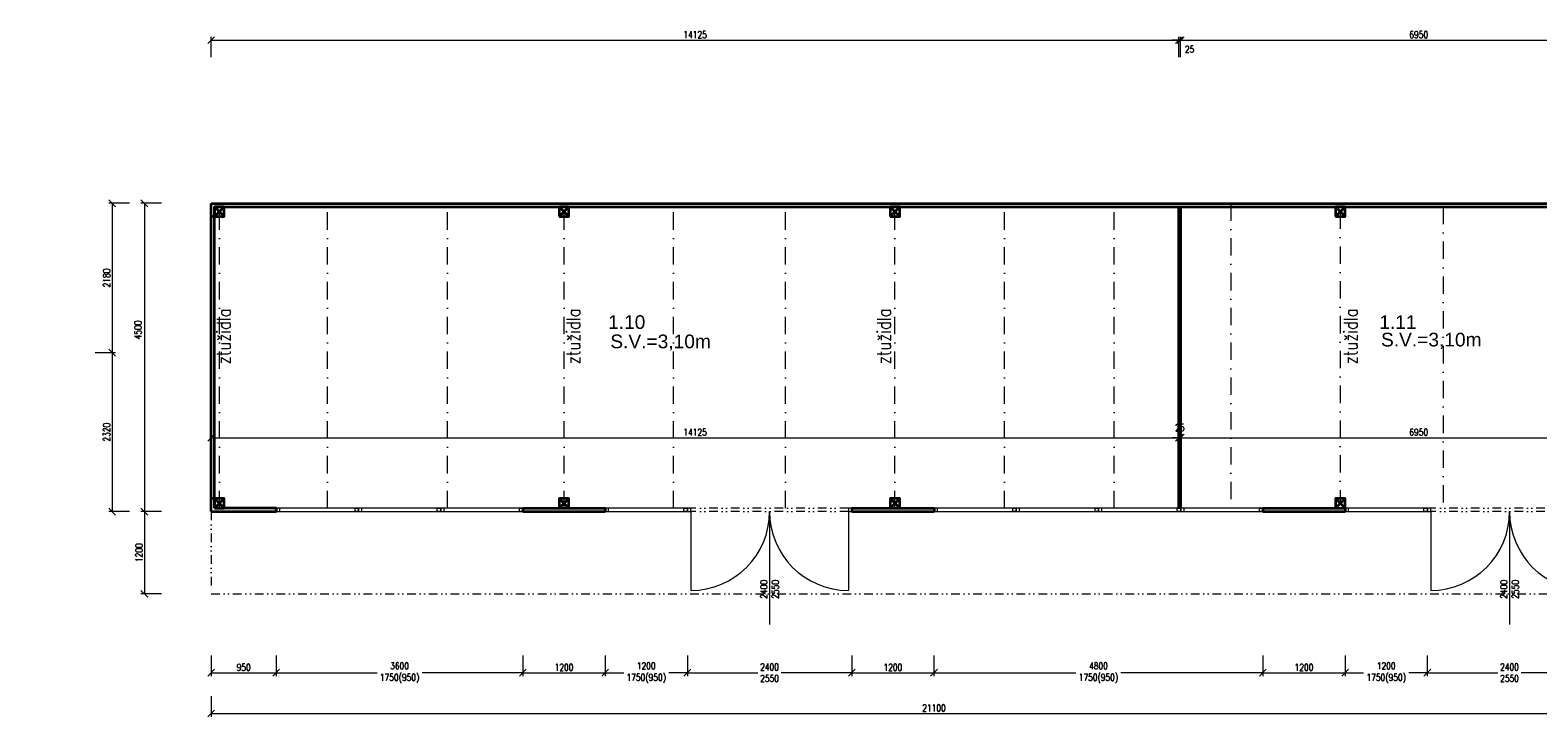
# Model space of a CAD drawing. Header units: millimetres. Extents: x -485339 to 286898, y -1189934 to 1602269.
# Tile 97 of 230: x 16173 to 38178, y -1099931 to -1089907. Entities that reach past the tile are written whole.
import ezdxf

# ---------------------------------------------------------------- set-up
doc = ezdxf.new("R2010")
doc.units = ezdxf.units.MM
doc.header["$LTSCALE"] = 10
doc.linetypes.add('DASHDOT', pattern=[25.4, 12.7, -6.35, 0, -6.35])
doc.linetypes.add('DĚLICÍ2', pattern=[15.875, 6.35, -3.175, 0, -3.175, 0, -3.175])
doc.layers.get('Defpoints').update_dxf_attribs({"lineweight": 0})
for name, color, linetype, lineweight in [('St__otvory_dveře', 40, 'Continuous', 18), ('St_kóty', 132, 'Continuous', 18), ('St_otvory_okna', 40, 'Continuous', 18), ('St_plocha_místnosti', 250, 'Continuous', 18), ('St_popis_otvory', 40, 'Continuous', 18), ('St_sloupy_opláštění_půdorys', 25, 'Continuous', 35), ('St_čáry_nad', 250, 'DĚLICÍ2', 18), ('St_čáry_obrys', 5, 'Continuous', 35), ('St_čáry_osy', 250, 'DASHDOT', 18), ('St_čáry_plné', 250, 'Continuous', 18)]:
    doc.layers.add(name, color=color, linetype=linetype, lineweight=lineweight)
doc.styles.add('Andy', font='arial.ttf')
doc.styles.get("Standard").update_dxf_attribs({"font": 'simplex.shx', "width": 0.8})
doc.dimstyles.new('stavebníM50 vnitřní', dxfattribs={"dimtxt": 100, "dimasz": 100, "dimexe": 50, "dimexo": 100, "dimgap": 30, "dimtad": 1, "dimdec": 0, "dimtxsty": 'Standard', "dimblk": 'OBLIQUE', "dimcen": 2.5, "dimclrd": 256, "dimclre": 256, "dimclrt": 256, "dimadec": 0, "dimazin": 0, "dimtfac": 1, "dimtdec": 0, "dimtmove": 2, "dimatfit": 2, "dimldrblk": 'OBLIQUE', "dimfxl": 250, "dimfxlon": 1, "dimlwd": -1, "dimlwe": -1, "dimarcsym": 0})

# ---------------------------------------------------------------- blocks, each defined once
blk = doc.blocks.new('G$C325A9F68')
at = {"layer": 'St_otvory_okna', "ltscale": 2}
for points in [[(0, 0), (1200, 0), (1200, 50), (0, 50)], [(0, 0), (50, 0), (50, 50), (0, 50)], [(1200, 0), (1150, 0), (1150, 50), (1200, 50)]]:
    blk.add_lwpolyline(points, close=True, dxfattribs=at)
blk = doc.blocks.new('G$C19647512')
at = {"layer": 'St__otvory_dveře', "ltscale": 2}
for points in [[(0, -50), (50, -50), (50, 0), (0, 0)], [(2350, -50), (2400, -50), (2400, 0), (2350, 0)]]:
    blk.add_lwpolyline(points, close=True, dxfattribs=at)
at = {"layer": 'St__otvory_dveře', "linetype": 'DĚLICÍ2', "ltscale": 2}
for points in [[(2350, 0), (50, 0)], [(2350, -50), (50, -50)]]:
    blk.add_lwpolyline(points, dxfattribs=at)
at = {"layer": 'St__otvory_dveře', "ltscale": 2}
for points in [[(50, -50), (50, -1200)], [(2350, -50), (2350, -1200)]]:
    blk.add_lwpolyline(points, dxfattribs=at)
for centre, start, end in [((50, -50), 270, 0), ((2350, -50), 180, 270)]:
    blk.add_arc(centre, 1150, start, end, dxfattribs=at)
blk = doc.blocks.new('G$C2F820337')
at = {"layer": 'St_sloupy_opláštění_půdorys', "ltscale": 2}
blk.add_lwpolyline([(-70, -70), (70, -70), (70, 70), (-70, 70)], close=True, dxfattribs=at)
for points in [[(-70, 70), (70, -70)], [(70, 70), (-70, -70)]]:
    blk.add_lwpolyline(points, dxfattribs=at)
blk = doc.blocks.new('_OBLIQUE')
at = {"color": 0, "linetype": 'ByBlock'}
blk.add_line((-0.5, -0.5), (0.5, 0.5), dxfattribs=at)
blk = doc.blocks.new('*D5953')
at = {"layer": 'Defpoints', "color": 0}
for p in [(32940, -1090053), (18815, -1091160), (32940, -1091210)]:
    blk.add_point(p, dxfattribs=at)
at = {"layer": 'St_kóty'}
for p, q in [((18815, -1090303), (18815, -1090003)), ((18815, -1090053), (32940, -1090053)), ((32940, -1090303), (32940, -1090003))]:
    blk.add_line(p, q, dxfattribs=at)
at = {"layer": 'St_kóty', "linetype": 'ByBlock', "xscale": 100, "yscale": 100, "zscale": 100, "rotation": 180}
blk.add_blockref('_OBLIQUE', (18815, -1090053), dxfattribs=at)
at = {"layer": 'St_kóty', "linetype": 'ByBlock', "xscale": 100, "yscale": 100, "zscale": 100}
blk.add_blockref('_OBLIQUE', (32940, -1090053), dxfattribs=at)
at = {"layer": 'St_kóty', "insert": (25878, -1089973), "char_height": 100, "attachment_point": 5}
blk.add_mtext('14125', dxfattribs=at)
blk = doc.blocks.new('*D5954')
at = {"layer": 'Defpoints', "color": 0}
for p in [(32965, -1090053), (32940, -1091210), (32965, -1091210)]:
    blk.add_point(p, dxfattribs=at)
at = {"layer": 'St_kóty'}
for p, q in [((32940, -1090053), (32840, -1090053)), ((32940, -1090303), (32940, -1090003)), ((32940, -1090053), (32965, -1090053)), ((32965, -1090303), (32965, -1090003)), ((32965, -1090053), (33065, -1090053))]:
    blk.add_line(p, q, dxfattribs=at)
at = {"layer": 'St_kóty', "linetype": 'ByBlock', "xscale": 100, "yscale": 100, "zscale": 100}
blk.add_blockref('_OBLIQUE', (32940, -1090053), dxfattribs=at)
at = {"layer": 'St_kóty', "linetype": 'ByBlock', "xscale": 100, "yscale": 100, "zscale": 100, "rotation": 180}
blk.add_blockref('_OBLIQUE', (32965, -1090053), dxfattribs=at)
at = {"layer": 'St_kóty', "insert": (33095, -1090186), "char_height": 100, "attachment_point": 5}
blk.add_mtext('25', dxfattribs=at)
blk = doc.blocks.new('*D5955')
at = {"layer": 'Defpoints', "color": 0}
for p in [(39915, -1090053), (32965, -1091210), (39915, -1091160)]:
    blk.add_point(p, dxfattribs=at)
at = {"layer": 'St_kóty'}
for p, q in [((32965, -1090303), (32965, -1090003)), ((32965, -1090053), (39915, -1090053)), ((39915, -1090303), (39915, -1090003))]:
    blk.add_line(p, q, dxfattribs=at)
at = {"layer": 'St_kóty', "linetype": 'ByBlock', "xscale": 100, "yscale": 100, "zscale": 100, "rotation": 180}
blk.add_blockref('_OBLIQUE', (32965, -1090053), dxfattribs=at)
at = {"layer": 'St_kóty', "linetype": 'ByBlock', "xscale": 100, "yscale": 100, "zscale": 100}
blk.add_blockref('_OBLIQUE', (39915, -1090053), dxfattribs=at)
at = {"layer": 'St_kóty', "insert": (36440, -1089973), "char_height": 100, "attachment_point": 5}
blk.add_mtext('6950', dxfattribs=at)
blk = doc.blocks.new('*D5956')
at = {"layer": 'Defpoints', "color": 0}
for p in [(18815, -1092435), (17841, -1096935), (18815, -1096935)]:
    blk.add_point(p, dxfattribs=at)
at = {"layer": 'St_kóty'}
for p, q in [((18091, -1092435), (17791, -1092435)), ((17841, -1092435), (17841, -1096935)), ((18091, -1096935), (17791, -1096935))]:
    blk.add_line(p, q, dxfattribs=at)
at = {"layer": 'St_kóty', "linetype": 'ByBlock', "xscale": 100, "yscale": 100, "zscale": 100}
for p, rotation in [((17841, -1092435), 90), ((17841, -1096935), 270)]:
    blk.add_blockref('_OBLIQUE', p, dxfattribs=dict(at, rotation=rotation))
at = {"layer": 'St_kóty', "insert": (17748, -1094284), "char_height": 100, "attachment_point": 5, "rotation": 90}
blk.add_mtext('4500', dxfattribs=at)
blk = doc.blocks.new('*D5957')
at = {"layer": 'Defpoints', "color": 0}
for p in [(18815, -1092435), (16555, -1094615), (17371, -1094615)]:
    blk.add_point(p, dxfattribs=at)
at = {"layer": 'St_kóty'}
for p, q in [((17621, -1092435), (17321, -1092435)), ((17371, -1092435), (17371, -1094615)), ((17121, -1094615), (17421, -1094615))]:
    blk.add_line(p, q, dxfattribs=at)
at = {"layer": 'St_kóty', "linetype": 'ByBlock', "xscale": 100, "yscale": 100, "zscale": 100}
for p, rotation in [((17371, -1092435), 90), ((17371, -1094615), 270)]:
    blk.add_blockref('_OBLIQUE', p, dxfattribs=dict(at, rotation=rotation))
at = {"layer": 'St_kóty', "insert": (17291, -1093525), "char_height": 100, "attachment_point": 5, "rotation": 90}
blk.add_mtext('2180', dxfattribs=at)
blk = doc.blocks.new('*D5958')
at = {"layer": 'Defpoints', "color": 0}
for p in [(16555, -1094615), (17371, -1096935), (18815, -1096935)]:
    blk.add_point(p, dxfattribs=at)
at = {"layer": 'St_kóty'}
for p, q in [((17121, -1094615), (17421, -1094615)), ((17371, -1094615), (17371, -1096935)), ((17621, -1096935), (17321, -1096935))]:
    blk.add_line(p, q, dxfattribs=at)
at = {"layer": 'St_kóty', "linetype": 'ByBlock', "xscale": 100, "yscale": 100, "zscale": 100}
for p, rotation in [((17371, -1094615), 90), ((17371, -1096935), 270)]:
    blk.add_blockref('_OBLIQUE', p, dxfattribs=dict(at, rotation=rotation))
at = {"layer": 'St_kóty', "insert": (17291, -1095775), "char_height": 100, "attachment_point": 5, "rotation": 90}
blk.add_mtext('2320', dxfattribs=at)
blk = doc.blocks.new('*D5959')
at = {"layer": 'Defpoints', "color": 0}
for p in [(18815, -1096935), (19765, -1096935), (19765, -1099287)]:
    blk.add_point(p, dxfattribs=at)
at = {"layer": 'St_kóty'}
for p, q in [((18815, -1099037), (18815, -1099337)), ((19765, -1099037), (19765, -1099337)), ((18815, -1099287), (19765, -1099287))]:
    blk.add_line(p, q, dxfattribs=at)
at = {"layer": 'St_kóty', "linetype": 'ByBlock', "xscale": 100, "yscale": 100, "zscale": 100, "rotation": 180}
blk.add_blockref('_OBLIQUE', (18815, -1099287), dxfattribs=at)
at = {"layer": 'St_kóty', "linetype": 'ByBlock', "xscale": 100, "yscale": 100, "zscale": 100}
blk.add_blockref('_OBLIQUE', (19765, -1099287), dxfattribs=at)
at = {"layer": 'St_kóty', "insert": (19290, -1099207), "char_height": 100, "attachment_point": 5}
blk.add_mtext('950', dxfattribs=at)
blk = doc.blocks.new('*D5960')
at = {"layer": 'Defpoints', "color": 0}
for p in [(23365, -1096910), (19765, -1096935), (23365, -1099287)]:
    blk.add_point(p, dxfattribs=at)
at = {"layer": 'St_kóty'}
for p, q in [((19765, -1099037), (19765, -1099337)), ((23365, -1099037), (23365, -1099337)), ((19765, -1099287), (21236, -1099287)), ((23365, -1099287), (21894, -1099287))]:
    blk.add_line(p, q, dxfattribs=at)
at = {"layer": 'St_kóty', "linetype": 'ByBlock', "xscale": 100, "yscale": 100, "zscale": 100, "rotation": 180}
blk.add_blockref('_OBLIQUE', (19765, -1099287), dxfattribs=at)
at = {"layer": 'St_kóty', "linetype": 'ByBlock', "xscale": 100, "yscale": 100, "zscale": 100}
blk.add_blockref('_OBLIQUE', (23365, -1099287), dxfattribs=at)
at = {"layer": 'St_kóty', "insert": (21565, -1099287), "char_height": 100, "attachment_point": 5}
blk.add_mtext('3600\\P1750(950)', dxfattribs=at)
blk = doc.blocks.new('*D5961')
at = {"layer": 'Defpoints', "color": 0}
for p in [(23365, -1096910), (24565, -1096935), (24565, -1099287)]:
    blk.add_point(p, dxfattribs=at)
at = {"layer": 'St_kóty'}
for p, q in [((23365, -1099037), (23365, -1099337)), ((24565, -1099037), (24565, -1099337)), ((23365, -1099287), (24565, -1099287))]:
    blk.add_line(p, q, dxfattribs=at)
at = {"layer": 'St_kóty', "linetype": 'ByBlock', "xscale": 100, "yscale": 100, "zscale": 100, "rotation": 180}
blk.add_blockref('_OBLIQUE', (23365, -1099287), dxfattribs=at)
at = {"layer": 'St_kóty', "linetype": 'ByBlock', "xscale": 100, "yscale": 100, "zscale": 100}
blk.add_blockref('_OBLIQUE', (24565, -1099287), dxfattribs=at)
at = {"layer": 'St_kóty', "insert": (23965, -1099207), "char_height": 100, "attachment_point": 5}
blk.add_mtext('1200', dxfattribs=at)
blk = doc.blocks.new('*D5962')
at = {"layer": 'Defpoints', "color": 0}
for p in [(25765, -1096910), (24565, -1096935), (25765, -1099287)]:
    blk.add_point(p, dxfattribs=at)
at = {"layer": 'St_kóty'}
for p, q in [((24565, -1099037), (24565, -1099337)), ((25765, -1099037), (25765, -1099337)), ((24565, -1099287), (24836, -1099287)), ((25765, -1099287), (25494, -1099287))]:
    blk.add_line(p, q, dxfattribs=at)
at = {"layer": 'St_kóty', "linetype": 'ByBlock', "xscale": 100, "yscale": 100, "zscale": 100, "rotation": 180}
blk.add_blockref('_OBLIQUE', (24565, -1099287), dxfattribs=at)
at = {"layer": 'St_kóty', "linetype": 'ByBlock', "xscale": 100, "yscale": 100, "zscale": 100}
blk.add_blockref('_OBLIQUE', (25765, -1099287), dxfattribs=at)
at = {"layer": 'St_kóty', "insert": (25165, -1099287), "char_height": 100, "attachment_point": 5}
blk.add_mtext('1200\\P1750(950)', dxfattribs=at)
blk = doc.blocks.new('*D5963')
at = {"layer": 'Defpoints', "color": 0}
for p in [(25765, -1096910), (28165, -1096910), (28165, -1099287)]:
    blk.add_point(p, dxfattribs=at)
at = {"layer": 'St_kóty'}
for p, q in [((25765, -1099037), (25765, -1099337)), ((28165, -1099037), (28165, -1099337)), ((25765, -1099287), (26794, -1099287)), ((28165, -1099287), (27136, -1099287))]:
    blk.add_line(p, q, dxfattribs=at)
at = {"layer": 'St_kóty', "linetype": 'ByBlock', "xscale": 100, "yscale": 100, "zscale": 100, "rotation": 180}
blk.add_blockref('_OBLIQUE', (25765, -1099287), dxfattribs=at)
at = {"layer": 'St_kóty', "linetype": 'ByBlock', "xscale": 100, "yscale": 100, "zscale": 100}
blk.add_blockref('_OBLIQUE', (28165, -1099287), dxfattribs=at)
at = {"layer": 'St_kóty', "insert": (26965, -1099287), "char_height": 100, "attachment_point": 5}
blk.add_mtext('2400\\P2550', dxfattribs=at)
blk = doc.blocks.new('*D5964')
at = {"layer": 'Defpoints', "color": 0}
for p in [(28165, -1096910), (29365, -1096910), (29365, -1099287)]:
    blk.add_point(p, dxfattribs=at)
at = {"layer": 'St_kóty'}
for p, q in [((28165, -1099037), (28165, -1099337)), ((29365, -1099037), (29365, -1099337)), ((28165, -1099287), (29365, -1099287))]:
    blk.add_line(p, q, dxfattribs=at)
at = {"layer": 'St_kóty', "linetype": 'ByBlock', "xscale": 100, "yscale": 100, "zscale": 100, "rotation": 180}
blk.add_blockref('_OBLIQUE', (28165, -1099287), dxfattribs=at)
at = {"layer": 'St_kóty', "linetype": 'ByBlock', "xscale": 100, "yscale": 100, "zscale": 100}
blk.add_blockref('_OBLIQUE', (29365, -1099287), dxfattribs=at)
at = {"layer": 'St_kóty', "insert": (28765, -1099207), "char_height": 100, "attachment_point": 5}
blk.add_mtext('1200', dxfattribs=at)
blk = doc.blocks.new('*D5965')
at = {"layer": 'Defpoints', "color": 0}
for p in [(29365, -1096910), (34165, -1096910), (34165, -1099287)]:
    blk.add_point(p, dxfattribs=at)
at = {"layer": 'St_kóty'}
for p, q in [((29365, -1099037), (29365, -1099337)), ((34165, -1099037), (34165, -1099337)), ((29365, -1099287), (31436, -1099287)), ((34165, -1099287), (32094, -1099287))]:
    blk.add_line(p, q, dxfattribs=at)
at = {"layer": 'St_kóty', "linetype": 'ByBlock', "xscale": 100, "yscale": 100, "zscale": 100, "rotation": 180}
blk.add_blockref('_OBLIQUE', (29365, -1099287), dxfattribs=at)
at = {"layer": 'St_kóty', "linetype": 'ByBlock', "xscale": 100, "yscale": 100, "zscale": 100}
blk.add_blockref('_OBLIQUE', (34165, -1099287), dxfattribs=at)
at = {"layer": 'St_kóty', "insert": (31765, -1099287), "char_height": 100, "attachment_point": 5}
blk.add_mtext('4800\\P1750(950)', dxfattribs=at)
blk = doc.blocks.new('*D5966')
at = {"layer": 'Defpoints', "color": 0}
for p in [(34165, -1096910), (35365, -1096910), (35365, -1099287)]:
    blk.add_point(p, dxfattribs=at)
at = {"layer": 'St_kóty'}
for p, q in [((34165, -1099037), (34165, -1099337)), ((35365, -1099037), (35365, -1099337)), ((34165, -1099287), (35365, -1099287))]:
    blk.add_line(p, q, dxfattribs=at)
at = {"layer": 'St_kóty', "linetype": 'ByBlock', "xscale": 100, "yscale": 100, "zscale": 100, "rotation": 180}
blk.add_blockref('_OBLIQUE', (34165, -1099287), dxfattribs=at)
at = {"layer": 'St_kóty', "linetype": 'ByBlock', "xscale": 100, "yscale": 100, "zscale": 100}
blk.add_blockref('_OBLIQUE', (35365, -1099287), dxfattribs=at)
at = {"layer": 'St_kóty', "insert": (34765, -1099207), "char_height": 100, "attachment_point": 5}
blk.add_mtext('1200', dxfattribs=at)
blk = doc.blocks.new('*D5967')
at = {"layer": 'Defpoints', "color": 0}
for p in [(35365, -1096910), (36565, -1096910), (36565, -1099287)]:
    blk.add_point(p, dxfattribs=at)
at = {"layer": 'St_kóty'}
for p, q in [((35365, -1099037), (35365, -1099337)), ((36565, -1099037), (36565, -1099337)), ((35365, -1099287), (35636, -1099287)), ((36565, -1099287), (36294, -1099287))]:
    blk.add_line(p, q, dxfattribs=at)
at = {"layer": 'St_kóty', "linetype": 'ByBlock', "xscale": 100, "yscale": 100, "zscale": 100, "rotation": 180}
blk.add_blockref('_OBLIQUE', (35365, -1099287), dxfattribs=at)
at = {"layer": 'St_kóty', "linetype": 'ByBlock', "xscale": 100, "yscale": 100, "zscale": 100}
blk.add_blockref('_OBLIQUE', (36565, -1099287), dxfattribs=at)
at = {"layer": 'St_kóty', "insert": (35965, -1099287), "char_height": 100, "attachment_point": 5}
blk.add_mtext('1200\\P1750(950)', dxfattribs=at)
blk = doc.blocks.new('*D5968')
at = {"layer": 'Defpoints', "color": 0}
for p in [(36565, -1096910), (38965, -1096910), (38965, -1099287)]:
    blk.add_point(p, dxfattribs=at)
at = {"layer": 'St_kóty'}
for p, q in [((36565, -1099037), (36565, -1099337)), ((38965, -1099037), (38965, -1099337)), ((36565, -1099287), (37594, -1099287)), ((38965, -1099287), (37936, -1099287))]:
    blk.add_line(p, q, dxfattribs=at)
at = {"layer": 'St_kóty', "linetype": 'ByBlock', "xscale": 100, "yscale": 100, "zscale": 100, "rotation": 180}
blk.add_blockref('_OBLIQUE', (36565, -1099287), dxfattribs=at)
at = {"layer": 'St_kóty', "linetype": 'ByBlock', "xscale": 100, "yscale": 100, "zscale": 100}
blk.add_blockref('_OBLIQUE', (38965, -1099287), dxfattribs=at)
at = {"layer": 'St_kóty', "insert": (37765, -1099287), "char_height": 100, "attachment_point": 5}
blk.add_mtext('2400\\P2550', dxfattribs=at)
blk = doc.blocks.new('*D5970')
at = {"layer": 'Defpoints', "color": 0}
for p in [(18815, -1096935), (39915, -1096935), (39915, -1099881)]:
    blk.add_point(p, dxfattribs=at)
at = {"layer": 'St_kóty'}
for p, q in [((18815, -1099631), (18815, -1099931)), ((39915, -1099631), (39915, -1099931)), ((18815, -1099881), (39915, -1099881))]:
    blk.add_line(p, q, dxfattribs=at)
at = {"layer": 'St_kóty', "linetype": 'ByBlock', "xscale": 100, "yscale": 100, "zscale": 100, "rotation": 180}
blk.add_blockref('_OBLIQUE', (18815, -1099881), dxfattribs=at)
at = {"layer": 'St_kóty', "linetype": 'ByBlock', "xscale": 100, "yscale": 100, "zscale": 100}
blk.add_blockref('_OBLIQUE', (39915, -1099881), dxfattribs=at)
at = {"layer": 'St_kóty', "insert": (29365, -1099801), "char_height": 100, "attachment_point": 5}
blk.add_mtext('21100', dxfattribs=at)
blk = doc.blocks.new('*D5973')
at = {"layer": 'Defpoints', "color": 0}
for p in [(18815, -1096935), (17841, -1098135), (18815, -1098135)]:
    blk.add_point(p, dxfattribs=at)
at = {"layer": 'St_kóty'}
for p, q in [((18091, -1096935), (17791, -1096935)), ((17841, -1096935), (17841, -1098135)), ((18091, -1098135), (17791, -1098135))]:
    blk.add_line(p, q, dxfattribs=at)
at = {"layer": 'St_kóty', "linetype": 'ByBlock', "xscale": 100, "yscale": 100, "zscale": 100}
for p, rotation in [((17841, -1096935), 90), ((17841, -1098135), 270)]:
    blk.add_blockref('_OBLIQUE', p, dxfattribs=dict(at, rotation=rotation))
at = {"layer": 'St_kóty', "insert": (17761, -1097535), "char_height": 100, "attachment_point": 5, "rotation": 90}
blk.add_mtext('1200', dxfattribs=at)
blk = doc.blocks.new('*D6060')
at = {"layer": 'Defpoints', "color": 0}
for p in [(32940, -1095856), (32940, -1096885), (18815, -1096935)]:
    blk.add_point(p, dxfattribs=at)
at = {"layer": 'St_kóty'}
for p, q in [((18815, -1096106), (18815, -1095806)), ((32940, -1096106), (32940, -1095806)), ((18815, -1095856), (32940, -1095856))]:
    blk.add_line(p, q, dxfattribs=at)
at = {"layer": 'St_kóty', "linetype": 'ByBlock', "xscale": 100, "yscale": 100, "zscale": 100, "rotation": 180}
blk.add_blockref('_OBLIQUE', (18815, -1095856), dxfattribs=at)
at = {"layer": 'St_kóty', "linetype": 'ByBlock', "xscale": 100, "yscale": 100, "zscale": 100}
blk.add_blockref('_OBLIQUE', (32940, -1095856), dxfattribs=at)
at = {"layer": 'St_kóty', "insert": (25878, -1095776), "char_height": 100, "attachment_point": 5}
blk.add_mtext('14125', dxfattribs=at)
blk = doc.blocks.new('*D6061')
at = {"layer": 'Defpoints', "color": 0}
for p in [(32965, -1095856), (32965, -1095856), (32940, -1096885)]:
    blk.add_point(p, dxfattribs=at)
at = {"layer": 'St_kóty'}
for p, q in [((32940, -1096106), (32940, -1095806)), ((32965, -1095756), (32965, -1095806)), ((32940, -1095856), (32840, -1095856)), ((32940, -1095856), (32965, -1095856)), ((32965, -1095856), (33065, -1095856))]:
    blk.add_line(p, q, dxfattribs=at)
at = {"layer": 'St_kóty', "linetype": 'ByBlock', "xscale": 100, "yscale": 100, "zscale": 100}
blk.add_blockref('_OBLIQUE', (32940, -1095856), dxfattribs=at)
at = {"layer": 'St_kóty', "linetype": 'ByBlock', "xscale": 100, "yscale": 100, "zscale": 100, "rotation": 180}
blk.add_blockref('_OBLIQUE', (32965, -1095856), dxfattribs=at)
at = {"layer": 'St_kóty', "insert": (32953, -1095711), "char_height": 100, "attachment_point": 5}
blk.add_mtext('25', dxfattribs=at)
blk = doc.blocks.new('*D6062')
at = {"layer": 'Defpoints', "color": 0}
for p in [(39915, -1095785), (32965, -1095856), (39915, -1095856)]:
    blk.add_point(p, dxfattribs=at)
at = {"layer": 'St_kóty'}
for p, q in [((32965, -1095756), (32965, -1095806)), ((32965, -1095856), (39915, -1095856)), ((39915, -1095856), (39915, -1095906))]:
    blk.add_line(p, q, dxfattribs=at)
at = {"layer": 'St_kóty', "linetype": 'ByBlock', "xscale": 100, "yscale": 100, "zscale": 100, "rotation": 180}
blk.add_blockref('_OBLIQUE', (32965, -1095856), dxfattribs=at)
at = {"layer": 'St_kóty', "linetype": 'ByBlock', "xscale": 100, "yscale": 100, "zscale": 100}
blk.add_blockref('_OBLIQUE', (39915, -1095856), dxfattribs=at)
at = {"layer": 'St_kóty', "insert": (36440, -1095776), "char_height": 100, "attachment_point": 5}
blk.add_mtext('6950', dxfattribs=at)
blk = doc.blocks.new('*D6071')
at = {"layer": 'Defpoints', "color": 0}
for p in [(0, -1091235), (55079, -1091235), (58435, -1092435)]:
    blk.add_point(p, dxfattribs=at)
at = {"layer": 'St_kóty'}
for p, q in [((54829, -1091235), (55129, -1091235)), ((55079, -1092435), (55079, -1091235)), ((55329, -1092435), (55029, -1092435))]:
    blk.add_line(p, q, dxfattribs=at)
at = {"layer": 'St_kóty', "linetype": 'ByBlock', "xscale": 100, "yscale": 100, "zscale": 100}
for p, rotation in [((55079, -1091235), 90), ((55079, -1092435), 270)]:
    blk.add_blockref('_OBLIQUE', p, dxfattribs=dict(at, rotation=rotation))
at = {"layer": 'St_kóty', "insert": (54999, -1091835), "char_height": 100, "attachment_point": 5, "rotation": 90}
blk.add_mtext('1200', dxfattribs=at)

msp = doc.modelspace()

# ---------------------------------------------------------------- linework, layer by layer
at = {"layer": 'St_otvory_okna', "ltscale": 2}
msp.add_lwpolyline([(24565.3, -1096935.4), (24565.3, -1096935.4), (24565.3, -1096885.4), (24565.3, -1096885.4)], close=True, dxfattribs=at)
msp.add_lwpolyline([(24565.3, -1096935.4), (24565.3, -1096935.4), (24565.3, -1096885.4), (24565.3, -1096885.4)], close=True, dxfattribs=at)
at = {"layer": 'St_popis_otvory'}
for points in [[(26965.3, -1096935.4), (26965.3, -1098582.9)], [(37765.3, -1096935.4), (37765.3, -1098582.9)]]:
    msp.add_lwpolyline(points, dxfattribs=at)
at = {"layer": 'St_sloupy_opláštění_půdorys'}
for points in [[(18865.3, -1092625.4), (18815.3, -1092625.4)], [(18865.3, -1096745.4), (18815.3, -1096745.4)]]:
    msp.add_lwpolyline(points, dxfattribs=at)
at = {"layer": 'St_čáry_nad', "ltscale": 2}
msp.add_lwpolyline([(18815.3, -1096935.4), (18815.3, -1098135.4), (39915.3, -1098135.4), (41215.3, -1098135.4), (41215.3, -1095785.4), (39915.3, -1095785.4)], dxfattribs=at)
at = {"layer": 'St_čáry_obrys', "ltscale": 2}
for points in [[(18815.3, -1092435.4), (39915.3, -1092435.4)], [(18815.3, -1096935.4), (18815.3, -1092435.4)], [(18865.3, -1092485.4), (39865.3, -1092485.4)], [(18865.3, -1096885.4), (18865.3, -1092485.4)], [(32940.3, -1096885.4), (32940.3, -1092485.4)], [(32965.3, -1096885.4), (32965.3, -1092485.4)], [(18815.3, -1096935.4), (19765.3, -1096935.4), (19765.3, -1096935.4), (19765.3, -1096885.4), (18865.3, -1096885.4)], [(19765.3, -1096885.4), (19765.3, -1096935.4)], [(23365.3, -1096885.4), (24565.3, -1096885.4)], [(23365.3, -1096885.4), (23365.3, -1096935.4)], [(24565.3, -1096885.4), (24565.3, -1096935.4)], [(28165.3, -1096885.4), (29365.3, -1096885.4)], [(28165.3, -1096885.4), (28165.3, -1096935.4)], [(29365.3, -1096885.4), (29365.3, -1096935.4)], [(34165.3, -1096885.4), (35365.3, -1096885.4)], [(34165.3, -1096885.4), (34165.3, -1096935.4)], [(35365.3, -1096885.4), (35365.3, -1096935.4)], [(23365.3, -1096935.4), (24565.3, -1096935.4)], [(28165.3, -1096935.4), (29365.3, -1096935.4)], [(34165.3, -1096935.4), (35365.3, -1096935.4)]]:
    msp.add_lwpolyline(points, dxfattribs=at)
at = {"layer": 'St_čáry_osy', "ltscale": 2}
for points in [[(18935.3, -1096885.4), (18935.3, -1092485.4)], [(20515.3, -1096885.4), (20515.3, -1092485.4)], [(22265.3, -1096885.4), (22265.3, -1092485.4)], [(23965.3, -1096885.4), (23965.3, -1092485.4)], [(25565.3, -1096885.4), (25565.3, -1092485.4)], [(27195.3, -1096885.4), (27195.3, -1092485.4)], [(28795.3, -1096885.4), (28795.3, -1092485.4)], [(30395.3, -1096885.4), (30395.3, -1092485.4)], [(31995.3, -1096885.4), (31995.3, -1092485.4)], [(33695.3, -1092435.4), (33695.3, -1096885.4)], [(36795.3, -1092485.4), (36795.3, -1096885.4)], [(35295.3, -1092555.4), (35295.3, -1096815.4)]]:
    msp.add_lwpolyline(points, dxfattribs=at)

# ---------------------------------------------------------------- block references
at = {"layer": 'St__otvory_dveře', "ltscale": 2}
for p in [(25765.3, -1096885.4), (36565.3, -1096885.4)]:
    msp.add_blockref('G$C19647512', p, dxfattribs=at)
at = {"layer": 'St_otvory_okna', "ltscale": 2}
for p in [(19765.3, -1096935.4), (20965.3, -1096935.4), (22165.3, -1096935.4), (24565.3, -1096935.4), (29365.3, -1096935.4), (30565.3, -1096935.4), (31765.3, -1096935.4), (32965.3, -1096935.4), (35365.3, -1096935.4)]:
    msp.add_blockref('G$C325A9F68', p, dxfattribs=at)
at = {"layer": 'St_sloupy_opláštění_půdorys', "ltscale": 2}
for p in [(18935.3, -1092555.4), (23965.3, -1092555.4), (28795.3, -1092555.4), (35295.3, -1092555.4), (18935.3, -1096815.4), (23965.3, -1096815.4), (28795.3, -1096815.4), (35295.3, -1096815.4)]:
    msp.add_blockref('G$C2F820337', p, dxfattribs=at)

# ---------------------------------------------------------------- texts
at = {"layer": 'St_plocha_místnosti', "ltscale": 2, "style": 'Andy'}
for s, p in [('1.10', (24608.3, -1094268.7)), ('1.11', (35864.8, -1094268.7)), ('S.V.=3,10m', (24640.9, -1094550.7)), ('S.V.=3,10m', (35889, -1094524.7))]:
    msp.add_text(s, height=200, dxfattribs=at).set_placement(p)
at = {"layer": 'St_popis_otvory', "char_height": 100, "width": 1342.526, "attachment_point": 5, "rotation": 90}
for insert in [(26965.3, -1098070), (37765.3, -1098070)]:
    msp.add_mtext('2400\\P2550', dxfattribs=dict(at, insert=insert))
at = {"layer": 'St_čáry_plné', "ltscale": 2, "width": 0.8}
for p in [(19099.9, -1094782.4), (24202.7, -1094782.4), (28733.7, -1094782.4), (35547, -1094782.4)]:
    msp.add_text('ztužidla', height=200, rotation=90, dxfattribs=at).set_placement(p)

# ---------------------------------------------------------------- dimensions: what is measured, and where the dimension line sits
at = {"layer": 'St_kóty'}
for base, p1, p2, picture, middle in [((32940.3, -1090053.1), (18815.3, -1091160.1), (32940.3, -1091210.1), '*D5953', (25877.8, -1089973.1)), ((39915.3, -1090053.1), (32965.3, -1091210.1), (39915.3, -1091160.1), '*D5955', (36440.3, -1089973.1)), ((32940.3, -1095855.8), (18815.3, -1096935.4), (32940.3, -1096885.4), '*D6060', (25877.8, -1095775.8)), ((32965.3, -1095855.8), (32940.3, -1096885.4), (32965.3, -1095855.8), '*D6061', (32952.8, -1095710.8)), ((39915.3, -1095855.8), (32965.3, -1095855.8), (39915.3, -1095785.4), '*D6062', (36440.3, -1095775.8)), ((24565.3, -1099287), (23365.3, -1096910.4), (24565.3, -1096935.4), '*D5961', (23965.3, -1099207)), ((29365.3, -1099287), (28165.3, -1096910.4), (29365.3, -1096910.4), '*D5964', (28765.3, -1099207)), ((35365.3, -1099287), (34165.3, -1096910.4), (35365.3, -1096910.4), '*D5966', (34765.3, -1099207)), ((19765.3, -1099287), (18815.3, -1096935.4), (19765.3, -1096935.4), '*D5959', (19290.3, -1099207)), ((39915.3, -1099881), (18815.3, -1096935.4), (39915.3, -1096935.4), '*D5970', (29365.3, -1099801))]:
    dim = msp.add_linear_dim(base=base, p1=p1, p2=p2, dimstyle='stavebníM50 vnitřní', dxfattribs=at)
    dim.commit()
    dim.dimension.update_dxf_attribs({"geometry": picture, "text_midpoint": middle})
dim = msp.add_linear_dim(base=(32965.3, -1090053.1), p1=(32940.3, -1091210.1), p2=(32965.3, -1091210.1), dimstyle='stavebníM50 vnitřní', dxfattribs=at)
dim.commit()
dim.dimension.update_dxf_attribs({"geometry": '*D5954', "text_midpoint": (33094.8, -1090186.3), "dimtype": 160})
for base, p1, p2, picture, middle in [((55079.4, -1091235.4), (58435.3, -1092435.4), (0, -1091235.4), '*D6071', (54999.4, -1091835.4)), ((17370.8, -1094615.1), (18815.3, -1092435.4), (16555.3, -1094615.1), '*D5957', (17290.8, -1093525.2)), ((17370.8, -1096935.4), (16555.3, -1094615.1), (18815.3, -1096935.4), '*D5958', (17290.8, -1095775.2)), ((17841.5, -1098135.4), (18815.3, -1096935.4), (18815.3, -1098135.4), '*D5973', (17761.5, -1097535.4))]:
    dim = msp.add_linear_dim(base=base, p1=p1, p2=p2, angle=90, dimstyle='stavebníM50 vnitřní', dxfattribs=at)
    dim.commit()
    dim.dimension.update_dxf_attribs({"geometry": picture, "text_midpoint": middle})
dim = msp.add_linear_dim(base=(17841.5, -1096935.4), p1=(18815.3, -1092435.4), p2=(18815.3, -1096935.4), angle=90, dimstyle='stavebníM50 vnitřní', dxfattribs=at)
dim.commit()
dim.dimension.update_dxf_attribs({"geometry": '*D5956', "text_midpoint": (17747.6, -1094283.5), "dimtype": 160})
for base, p1, p2, text, picture, middle in [((23365.3, -1099287), (19765.3, -1096935.4), (23365.3, -1096910.4), '<>\\P1750(950)', '*D5960', (21565.3, -1099287)), ((25765.3, -1099287), (24565.3, -1096935.4), (25765.3, -1096910.4), '<>\\P1750(950)', '*D5962', (25165.3, -1099287)), ((28165.3, -1099287), (25765.3, -1096910.4), (28165.3, -1096910.4), '<>\\P2550', '*D5963', (26965.3, -1099287)), ((34165.3, -1099287), (29365.3, -1096910.4), (34165.3, -1096910.4), '<>\\P1750(950)', '*D5965', (31765.3, -1099287)), ((36565.3, -1099287), (35365.3, -1096910.4), (36565.3, -1096910.4), '<>\\P1750(950)', '*D5967', (35965.3, -1099287)), ((38965.3, -1099287), (36565.3, -1096910.4), (38965.3, -1096910.4), '<>\\P2550', '*D5968', (37765.3, -1099287))]:
    dim = msp.add_linear_dim(base=base, p1=p1, p2=p2, text=text, dimstyle='stavebníM50 vnitřní', dxfattribs=at)
    dim.commit()
    dim.dimension.update_dxf_attribs({"geometry": picture, "text_midpoint": middle, "dimtype": 160})

doc.saveas('drawing.dxf')
